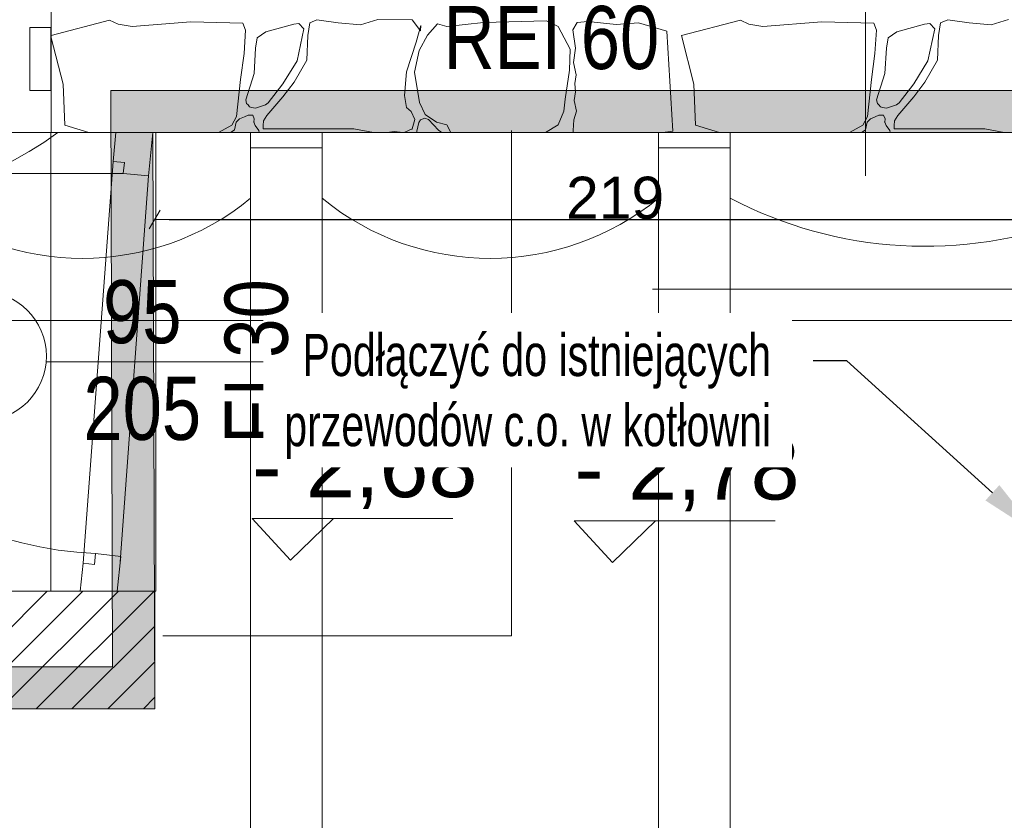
# Model space of a CAD drawing. Header units: millimetres. Extents: x -573548 to 674770, y -210017 to -47794.
# Tile 126 of 234: x 98356 to 100697, y -101443 to -99540. Entities that reach past the tile are written whole.
import ezdxf
from ezdxf import colors
from ezdxf.entities.mleader import LeaderData, LeaderLine
from ezdxf.enums import TextEntityAlignment as Align
from ezdxf.math import Vec2, Vec3

# ---------------------------------------------------------------- set-up
doc = ezdxf.new("R2010")
doc.units = ezdxf.units.MM
doc.layers.add('__S_WM_OPIS', color=151, linetype='Continuous')
for name, color, linetype, lineweight in [('A.02 RZUT PIWNICY_is$0$00 ZMIANY_Nr_pióra__2', 8, 'Continuous', 9), ('A.02 RZUT PIWNICY_is$0$00 ZMIANY_Nr_pióra__20', 8, 'Continuous', 9), ('A.02 RZUT PIWNICY_is$0$0_Nr_pióra__12', 8, 'Continuous', 9), ('A.02 RZUT PIWNICY_is$0$_HATCH_Nr_pióra__18', 8, 'Continuous', 9), ('A.02 RZUT PIWNICY_is$0$A-DRZWI_Nr_pióra__9', 8, 'Continuous', 9), ('A.02 RZUT PIWNICY_is$0$A-OKNA-OPIS_Nr_pióra__8', 8, 'Continuous', 9), ('A.02 RZUT PIWNICY_is$0$A_okno_Nr_pióra__20', 8, 'Continuous', 9), ('A.02 RZUT PIWNICY_is$0$Annotation - Text_Nr_pióra__2', 8, 'Continuous', 9), ('A.02 RZUT PIWNICY_is$0$Annotation - Text_Nr_pióra__20', 8, 'Continuous', 9), ('A.02 RZUT PIWNICY_is$0$DIM MALY_Nr_pióra__8', 8, 'Continuous', 9), ('A.02 RZUT PIWNICY_is$0$DRZWI_Nr_pióra__41', 8, 'Continuous', 9), ('A.02 RZUT PIWNICY_is$0$HATCH_Nr_pióra__18', 8, 'Continuous', 9), ('A.02 RZUT PIWNICY_is$0$Koty_Nr_pióra__1', 8, 'Continuous', 9), ('A.02 RZUT PIWNICY_is$0$Koty_Nr_pióra__61', 8, 'Continuous', 9), ('A.02 RZUT PIWNICY_is$0$Nowe_00 ZMIANY_Nr_pióra__59', 8, 'Continuous', 9), ('A.02 RZUT PIWNICY_is$0$OKNO_DETAL', 8, 'Continuous', 9), ('A.02 RZUT PIWNICY_is$0$opisy inne_Nr_pióra__1', 8, 'Continuous', 9), ('A.02 RZUT PIWNICY_is$0$podciagi_Nr_pióra__1', 8, 'Continuous', 9), ('A.02 RZUT PIWNICY_is$0$SCHODY_Nr_pióra__1', 8, 'Continuous', 9), ('A.02 RZUT PIWNICY_is$0$strop_cieniej_Nr_pióra__1', 8, 'Continuous', 9), ('A.02 RZUT PIWNICY_is$0$strop_Nr_pióra__1', 8, 'Continuous', 9), ('A.02 RZUT PIWNICY_is$0$Structural - Bearing_Nr_pióra__21', 8, 'Continuous', 9), ('A.02 RZUT PIWNICY_is$0$Structural - Grid', 8, 'Continuous', 9), ('A.02 RZUT PIWNICY_is$0$Structural - Grid_Nr_pióra__17', 8, 'Continuous', 9)]:
    doc.layers.add(name, color=color, linetype=linetype, lineweight=lineweight)
doc.styles.add('A.02 RZUT PIWNICY_is$0$STYL_AUTOMATYCZNY_1', font='arial.ttf')
doc.styles.add('A.02 RZUT PIWNICY_is$0$STYL_AUTOMATYCZNY_2', font='arial.ttf')
doc.styles.add('A.02 RZUT PIWNICY_is$0$STYL_AUTOMATYCZNY_4', font='arial.ttf', dxfattribs={"width": 0.8})
doc.styles.add('A.02 RZUT PIWNICY_is$0$STYL_AUTOMATYCZNY_7', font='arial.ttf', dxfattribs={"width": 0.8})
doc.styles.add('WĄSKI 2', font='arial.ttf', dxfattribs={"width": 0.7})
doc.dimstyles.new('A.02 RZUT PIWNICY_is$0$STYL_AUTOMATYCZNY__1', dxfattribs={"dimtxt": 100, "dimasz": 34.231941, "dimexe": 0.18, "dimexo": 0.0625, "dimgap": 0, "dimtad": 1, "dimtih": 1, "dimtoh": 1, "dimdec": 0, "dimlfac": 0.1, "dimzin": 0, "dimdsep": 46, "dimtxsty": 'A.02 RZUT PIWNICY_is$0$STYL_AUTOMATYCZNY_2', "dimblk": 'A.02 RZUT PIWNICY_is$0$ARROWHEAD_2', "dimblk1": 'A.02 RZUT PIWNICY_is$0$ARROWHEAD_2', "dimblk2": 'A.02 RZUT PIWNICY_is$0$ARROWHEAD_2', "dimcen": 0.09, "dimse1": 1, "dimse2": 1, "dimclrd": 5, "dimclre": 5, "dimclrt": 5, "dimadec": 0, "dimazin": 0, "dimtfac": 1, "dimtdec": 4, "dimtmove": 0, "dimatfit": 3, "dimfxl": 1, "dimtolj": 1, "dimtzin": 0, "dimarcsym": 0})

# ---------------------------------------------------------------- blocks, each defined once
blk = doc.blocks.new('*X48622')
at = {"layer": 'A.02 RZUT PIWNICY_is$0$_HATCH_Nr_pióra__18'}
for p, q in [((99633.2, -99540.5), (99615.8, -99547.1)), ((99683.5, -99547.1), (99633.2, -99540.5)), ((99777.6, -99539.2), (99736.4, -99552)), ((99859.4, -99540.5), (99777.6, -99539.2)), ((99879.6, -99566.5), (99859.4, -99540.5)), ((101133.2, -99540.5), (101115.8, -99547.1)), ((101183.5, -99547.1), (101133.2, -99540.5)), ((101277.6, -99539.2), (101236.4, -99552)), ((99001.3, -99577.4), (99139.9, -99541.3)), ((99139.9, -99541.3), (99160.1, -99550.8)), ((99160.1, -99550.8), (99193.4, -99555.8)), ((99193.4, -99555.8), (99333.4, -99544.6)), ((99333.4, -99544.6), (99456.8, -99548.3)), ((99456.8, -99548.3), (99463.4, -99564.8)), ((99577.8, -99550.8), (99511.7, -99568.7)), ((99590.2, -99549.2), (99577.8, -99550.8)), ((99585.7, -99637.5), (99601.9, -99561.5)), ((99601.9, -99561.5), (99590.2, -99549.2)), ((99615.8, -99547.1), (99611.3, -99577.2)), ((99736.4, -99552), (99683.5, -99547.1)), ((99868.9, -99593.3), (99880, -99553.3)), ((99880, -99553.3), (99879.6, -99566.5)), ((99920, -99549.6), (99896.1, -99576.8)), ((99942.3, -99555.8), (99920, -99549.6)), ((100029.4, -99546.3), (99942.3, -99555.8)), ((100178.9, -99542.5), (100029.4, -99546.3)), ((100206.5, -99555.8), (100178.9, -99542.5)), ((100235, -99610.2), (100206.5, -99555.8)), ((100251.5, -99546.7), (100241.5, -99564.2)), ((100241.5, -99564.2), (100248.2, -99607.5)), ((100277.5, -99544.1), (100251.5, -99546.7)), ((100344.8, -99551.2), (100277.5, -99544.1)), ((100397.7, -99547.1), (100344.8, -99551.2)), ((100465.2, -99567.3), (100397.7, -99547.1)), ((100500, -99577.8), (100639.9, -99541.3)), ((100639.9, -99541.3), (100660.1, -99550.8)), ((100660.1, -99550.8), (100693.4, -99555.8)), ((100693.4, -99555.8), (100833.4, -99544.6)), ((100833.4, -99544.6), (100956.8, -99548.3)), ((100956.8, -99548.3), (100963.4, -99564.8)), ((101077.8, -99550.8), (101011.7, -99568.7)), ((101090.2, -99549.2), (101077.8, -99550.8)), ((101085.7, -99637.5), (101101.9, -99561.5)), ((101101.9, -99561.5), (101090.2, -99549.2)), ((101115.8, -99547.1), (101111.3, -99577.2)), ((101236.4, -99552), (101183.5, -99547.1)), ((99029.5, -99693.5), (99001.3, -99582.8)), ((99463.4, -99564.8), (99459.7, -99620.6)), ((99491.1, -99582.6), (99487, -99607.8)), ((99511.7, -99568.7), (99491.1, -99582.6)), ((99611.3, -99577.2), (99608.8, -99635.8)), ((99896.1, -99576.8), (99876.3, -99612.7)), ((100479.6, -99805.1), (100465.2, -99567.3)), ((100529.5, -99693.5), (100500, -99577.8)), ((100963.4, -99564.8), (100959.7, -99620.6)), ((100991.1, -99582.6), (100987, -99607.8)), ((101011.7, -99568.7), (100991.1, -99582.6)), ((101111.3, -99577.2), (101108.8, -99635.8)), ((99487, -99607.8), (99483.7, -99667.6)), ((99846.2, -99663.5), (99868.9, -99593.3)), ((100233.8, -99659.8), (100235, -99610.2)), ((100248.2, -99607.5), (100242.7, -99641.8)), ((100987, -99607.8), (100983.7, -99667.6)), ((99459.7, -99620.6), (99451.4, -99681.7)), ((99876.3, -99612.7), (99865.1, -99664.3)), ((100959.7, -99620.6), (100951.4, -99681.7)), ((99552.2, -99692.4), (99585.7, -99637.5)), ((99608.8, -99635.8), (99578.7, -99688.7)), ((100242.7, -99641.8), (100249.4, -99671)), ((101052.2, -99692.4), (101085.7, -99637.5)), ((101108.8, -99635.8), (101078.7, -99688.7)), ((99483.7, -99667.6), (99463.7, -99730)), ((99841.2, -99720.1), (99846.2, -99663.5)), ((99865.1, -99664.3), (99876.7, -99736.6)), ((100223, -99728.7), (100233.8, -99659.8)), ((100249.4, -99671), (100246.1, -99691.2)), ((100983.7, -99667.6), (100963.7, -99730)), ((99033.3, -99790.2), (99029.5, -99693.5)), ((99451.4, -99681.7), (99442, -99770)), ((99517.2, -99737.4), (99552.2, -99692.4)), ((99578.7, -99688.7), (99552.2, -99723.4)), ((100246.1, -99691.2), (100248, -99711)), ((100533.3, -99790.2), (100529.5, -99693.5)), ((100951.4, -99681.7), (100942, -99770)), ((101017.2, -99737.4), (101052.2, -99692.4)), ((101078.7, -99688.7), (101052.2, -99723.4)), ((99552.2, -99723.4), (99513.9, -99767.9)), ((99845.7, -99748.9), (99841.2, -99720.1)), ((100248, -99711), (100244.4, -99731.7)), ((101052.2, -99723.4), (101013.9, -99767.9)), ((99463.7, -99730), (99465.9, -99738.8)), ((99465.9, -99738.8), (99469.3, -99742.3)), ((99469.3, -99742.3), (99473, -99747.3)), ((99473, -99747.3), (99477.7, -99748.2)), ((99477.7, -99748.2), (99486.9, -99750)), ((99486.9, -99750), (99494.5, -99747.7)), ((99494.5, -99747.7), (99510.7, -99742.1)), ((99510.7, -99742.1), (99517.2, -99737.4)), ((99857.3, -99758), (99845.7, -99748.9)), ((99876.7, -99736.6), (99890.7, -99765.5)), ((100219.7, -99757.6), (100223, -99728.7)), ((100244.4, -99731.7), (100250, -99757.1)), ((100963.7, -99730), (100965.9, -99738.8)), ((100965.9, -99738.8), (100969.3, -99742.3)), ((100969.3, -99742.3), (100973, -99747.3)), ((100973, -99747.3), (100977.7, -99748.2)), ((100977.7, -99748.2), (100986.9, -99750)), ((100986.9, -99750), (100994.5, -99747.7)), ((100994.5, -99747.7), (101010.7, -99742.1)), ((101010.7, -99742.1), (101017.2, -99737.4)), ((99442, -99770), (99430.8, -99790.6)), ((99460.7, -99770.6), (99448.9, -99775.9)), ((99469.4, -99766.9), (99460.7, -99770.6)), ((99480.4, -99767.1), (99469.4, -99766.9)), ((99483.9, -99775.3), (99480.4, -99767.1)), ((99483.3, -99783.2), (99483.9, -99775.3)), ((99513.9, -99767.9), (99506.4, -99780.5)), ((99866, -99777), (99857.3, -99758)), ((99889.4, -99774.3), (99879.3, -99777.9)), ((99898.1, -99777), (99889.4, -99774.3)), ((99890.7, -99765.5), (99917.6, -99783.2)), ((100206.5, -99789.8), (100219.7, -99757.6)), ((100250, -99757.1), (100244.2, -99777.7)), ((100942, -99770), (100930.8, -99790.6)), ((100960.7, -99770.6), (100948.9, -99775.9)), ((100969.4, -99766.9), (100960.7, -99770.6)), ((100980.4, -99767.1), (100969.4, -99766.9)), ((100983.9, -99775.3), (100980.4, -99767.1)), ((100983.3, -99783.2), (100983.9, -99775.3)), ((101013.9, -99767.9), (101006.4, -99780.5)), ((99090.6, -99808.2), (99033.3, -99790.2)), ((99430.8, -99790.6), (99399, -99808.2)), ((99441.1, -99783.2), (99437, -99801.3)), ((99448.9, -99775.9), (99441.1, -99783.2)), ((99486.2, -99791.4), (99483.3, -99783.2)), ((99494.9, -99803), (99486.2, -99791.4)), ((99505.5, -99791), (99505.4, -99799.1)), ((99506.4, -99780.5), (99505.5, -99791)), ((99859.4, -99799.7), (99866, -99777)), ((99875.6, -99784.1), (99870.4, -99804.6)), ((99879.3, -99777.9), (99875.6, -99784.1)), ((99922.4, -99802.5), (99898.1, -99777)), ((99917.6, -99783.2), (99942.3, -99789.8)), ((99942.3, -99789.8), (99951.3, -99808.2)), ((100176.7, -99808.2), (100206.5, -99789.8)), ((100244.2, -99777.7), (100242.4, -99802.9)), ((100590.6, -99808.2), (100533.3, -99790.2)), ((100930.8, -99790.6), (100899, -99808.2)), ((100941.1, -99783.2), (100937, -99801.3)), ((100948.9, -99775.9), (100941.1, -99783.2)), ((100986.2, -99791.4), (100983.3, -99783.2)), ((100994.9, -99803), (100986.2, -99791.4)), ((101005.5, -99791), (101005.4, -99799.1)), ((101006.4, -99780.5), (101005.5, -99791)), ((99429.1, -99807.6), (99429, -99808.2)), ((99437, -99801.3), (99429.1, -99807.6)), ((99496.1, -99808.2), (99494.9, -99803)), ((99505.4, -99799.1), (99509.7, -99799.7)), ((99509.7, -99799.7), (99721.1, -99799.3)), ((99721.1, -99799.3), (99767.2, -99808.2)), ((99799.9, -99808.2), (99816.4, -99805.9)), ((99816.4, -99805.9), (99838.3, -99808.2)), ((99840.4, -99808.2), (99859.4, -99799.7)), ((99870.4, -99804.6), (99870.6, -99808.2)), ((99927.5, -99806.3), (99922.4, -99802.5)), ((99930.5, -99808.2), (99927.5, -99806.3)), ((100242.4, -99802.9), (100242.2, -99808.2)), ((100454.6, -99808.2), (100479.6, -99805.1)), ((100929.1, -99807.6), (100929, -99808.2)), ((100937, -99801.3), (100929.1, -99807.6)), ((100996.1, -99808.2), (100994.9, -99803)), ((101005.4, -99799.1), (101009.7, -99799.7)), ((101009.7, -99799.7), (101221.1, -99799.3)), ((101221.1, -99799.3), (101267.2, -99808.2))]:
    blk.add_line(p, q, dxfattribs=at)
for p in [(99483.3, -99783.2), (100983.3, -99783.2), (99859.4, -99799.7)]:
    blk.add_point(p, dxfattribs=at)
blk = doc.blocks.new('A.02 RZUT PIWNICY_is$0$Wypełnienie_14_1')
at = {"layer": 'A.02 RZUT PIWNICY_is$0$_HATCH_Nr_pióra__18'}
blk.add_blockref('*X48622', (0, 0), dxfattribs=at)
blk = doc.blocks.new('A.02 RZUT PIWNICY_is$0$Standardowy znacznik osi_3')
at = {"layer": 'A.02 RZUT PIWNICY_is$0$Structural - Grid_Nr_pióra__17'}
blk.add_line((2962.2, 0), (40906.6, 0), dxfattribs=at)
at = {"layer": 'A.02 RZUT PIWNICY_is$0$Structural - Grid_Nr_pióra__17', "style": 'A.02 RZUT PIWNICY_is$0$STYL_AUTOMATYCZNY_1'}
for tag, p in [('AC_MarkerText_1_0', (-250, -335)), ('AC_MarkerText_1_1', (44118.7, -335))]:
    blk.add_attdef(tag, text='', height=350, rotation=180, dxfattribs=at).set_placement(p, align=Align.TOP_CENTER)
blk = doc.blocks.new('A.02 RZUT PIWNICY_is$0$ARROWHEAD_2')
at = {"color": 0, "linetype": 'Continuous', "lineweight": 0}
for p, q in [((0, 0), (-1, 0)), ((-0.378, -0.655), (0.378, 0.655))]:
    blk.add_line(p, q, dxfattribs=at)
blk = doc.blocks.new('*D48655')
at = {"layer": 'A.02 RZUT PIWNICY_is$0$OKNO_DETAL', "color": 5, "lineweight": -2}
blk.add_line((99281.5, -100014.9), (101403, -100014.9), dxfattribs=at)
at = {"layer": 'Defpoints', "color": 0}
for p in [(99247.3, -99807.5), (101437.3, -99808.2), (101437.3, -100084.9)]:
    blk.add_point(p, dxfattribs=at)
at = {"layer": 'A.02 RZUT PIWNICY_is$0$OKNO_DETAL', "color": 5, "lineweight": -2, "xscale": 34.23194115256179, "yscale": 34.23194115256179, "zscale": 34.23194115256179, "rotation": 180}
blk.add_blockref('A.02 RZUT PIWNICY_is$0$ARROWHEAD_2', (99247.3, -100014.9), dxfattribs=at)
at = {"layer": 'A.02 RZUT PIWNICY_is$0$OKNO_DETAL', "color": 5, "lineweight": -2, "xscale": 34.23194115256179, "yscale": 34.23194115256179, "zscale": 34.23194115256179}
blk.add_blockref('A.02 RZUT PIWNICY_is$0$ARROWHEAD_2', (101437.3, -100014.9), dxfattribs=at)
at = {"layer": 'A.02 RZUT PIWNICY_is$0$OKNO_DETAL', "color": 5, "insert": (100342, -99963.8), "char_height": 100, "attachment_point": 5, "style": 'A.02 RZUT PIWNICY_is$0$STYL_AUTOMATYCZNY_2'}
blk.add_mtext('\\A1;219', dxfattribs=at)
blk = doc.blocks.new('A.02 RZUT PIWNICY_is')
at = {"layer": 'A.02 RZUT PIWNICY_is$0$00 ZMIANY_Nr_pióra__20'}
h = blk.add_hatch(color=256, dxfattribs=at)
h.paths.add_polyline_path([(99147, -101078.2), (99142.8, -99708.2), (101537.3, -99708.2), (101537.3, -102916.3), (99419.3, -103098.8), (99427.2, -104725.1), (96537.7, -104725.5), (96536.9, -104548.2), (95637.3, -104548.2), (95637.3, -101078.2)])
h.paths.add_polyline_path([(95737.3, -101178.2), (99247.3, -101178.2), (99243.1, -99808.2), (101437.3, -99808.2), (101437.3, -102824.5), (99318.8, -103007.1), (99326.8, -104625.1), (96637.3, -104625.5), (96636.5, -104448.2), (95737.3, -104448.2)], flags=0)
at = {"layer": 'A.02 RZUT PIWNICY_is$0$HATCH_Nr_pióra__18'}
h = blk.add_hatch(dxfattribs=at)
h.set_pattern_fill('Common_Brick_0001', color=256, style=0, pattern_type=2)
h.set_pattern_definition([(45, (0, 0), (-42.426407, 42.426407), [])])
h.paths.add_polyline_path([(95737.3, -100898.2), (95737.3, -101178.2), (99247.3, -101178.2), (99246.4, -100898.2)])
at = {"layer": 'A.02 RZUT PIWNICY_is$0$00 ZMIANY_Nr_pióra__2', "flags": 128}
for points in [[(99147, -101078.2), (99142.8, -99708.2), (101537.3, -99708.2), (101537.3, -102916.3), (99419.3, -103098.8), (99427.2, -104725.1), (96537.7, -104725.5), (96536.9, -104548.2), (95637.3, -104548.2), (95637.3, -101078.2)], [(95737.3, -101178.2), (99247.3, -101178.2), (99243.1, -99808.2), (101437.3, -99808.2), (101437.3, -102824.5), (99318.8, -103007.1), (99326.8, -104625.1), (96637.3, -104625.5), (96636.5, -104448.2), (95737.3, -104448.2)]]:
    blk.add_lwpolyline(points, close=True, dxfattribs=at)
at = {"layer": 'A.02 RZUT PIWNICY_is$0$0_Nr_pióra__12'}
blk.add_line((100430.7, -100180.7), (101437, -100180.7), dxfattribs=at)
at = {"layer": 'A.02 RZUT PIWNICY_is$0$A-DRZWI_Nr_pióra__9'}
blk.add_line((98989.5, -100352.8), (99537.9, -100352.8), dxfattribs=at)
blk.add_lwpolyline([(99172.5, -99905.2), (98252.7, -99905.2, 0.403932), (99106.7, -100809.2)], format="xyb", dxfattribs=at)
at = {"layer": 'A.02 RZUT PIWNICY_is$0$A-OKNA-OPIS_Nr_pióra__8'}
blk.add_circle((98835.6, -100339.8), 154.1, dxfattribs=at)
at = {"layer": 'A.02 RZUT PIWNICY_is$0$A_okno_Nr_pióra__20'}
blk.add_lwpolyline([(99000.4, -99708.2), (99000.4, -99558.2), (98950.4, -99558.2), (98950.4, -99708.2)], close=True, dxfattribs=at)
at = {"layer": 'A.02 RZUT PIWNICY_is$0$DIM MALY_Nr_pióra__8'}
blk.add_line((100937.2, -98644.5), (100937.3, -99910.8), dxfattribs=at)
at = {"layer": 'A.02 RZUT PIWNICY_is$0$DRZWI_Nr_pióra__41'}
for points in [[(99155.3, -99808.2), (99148.2, -99876.8), (99175.2, -99879.6), (99172.5, -99905.2), (99232.4, -99911.1), (99243.1, -99808.2)], [(99070.3, -100898.2), (99077.1, -100832.1), (99104, -100834.8), (99106.7, -100809.2), (99166.5, -100815.8), (99158, -100898.2)]]:
    blk.add_lwpolyline(points, dxfattribs=at)
at = {"layer": 'A.02 RZUT PIWNICY_is$0$Koty_Nr_pióra__1'}
for points in [[(99956.2, -100725.4), (99478.9, -100725.4), (99570.1, -100824.9), (99672.2, -100725.4)], [(100722.2, -100730.9), (100244.9, -100730.9), (100336.1, -100830.5), (100438.2, -100730.9)]]:
    blk.add_lwpolyline(points, dxfattribs=at)
at = {"layer": 'A.02 RZUT PIWNICY_is$0$Nowe_00 ZMIANY_Nr_pióra__59', "flags": 128}
blk.add_lwpolyline([(95737.3, -101178.2), (99247.3, -101178.2), (99243.1, -99808.2), (101437.3, -99808.2), (101437.3, -102824.5), (100937.3, -102867.6), (100615.5, -102895.4), (100445.5, -102910), (100040.7, -102944.9), (99645.5, -102979), (99318.8, -103007.1), (99321.8, -103605.1), (99581.8, -103605.5), (99581.8, -104625.1), (99581.6, -104625.5), (96637.3, -104625.5), (96636.5, -104448.2), (95737.3, -104448.2)], close=True, dxfattribs=at)
at = {"layer": 'A.02 RZUT PIWNICY_is$0$podciagi_Nr_pióra__1'}
blk.add_line((97841.5, -99808.2), (99001.5, -99808.2), dxfattribs=at)
at = {"layer": 'A.02 RZUT PIWNICY_is$0$SCHODY_Nr_pióra__1'}
for p, q in [((100095.5, -99803.5), (100095.5, -101004.9)), ((100095.5, -101004.9), (99266.8, -101004.9))]:
    blk.add_line(p, q, dxfattribs=at)
at = {"layer": 'A.02 RZUT PIWNICY_is$0$strop_cieniej_Nr_pióra__1'}
for p, q in [((99000.4, -100898.2), (99000.4, -99808.2)), ((99250.4, -100898.2), (99250.4, -99808.2)), ((99475.5, -102985), (99475.5, -99808.2)), ((99645.5, -104625.5), (99645.5, -99808.2)), ((100445.5, -104625.5), (100445.5, -99808.2)), ((100615.5, -104625.5), (100615.5, -99808.2)), ((99148.2, -99876.8), (99077.1, -100832.1)), ((99232.4, -99911.1), (99165.1, -100829))]:
    blk.add_line(p, q, dxfattribs=at)
at = {"layer": 'A.02 RZUT PIWNICY_is$0$strop_Nr_pióra__1'}
blk.add_lwpolyline([(101437.3, -100012, -0.216228), (100615.5, -99964.1), (100615.5, -99844.2), (100445.5, -99844.2), (100445.5, -99964.1, -0.357311), (99645.5, -99964.5), (99645.5, -99844.6), (99475.5, -99844.6), (99475.5, -99964.5, -0.357311), (98675.5, -99964.1), (98675.5, -99844.2), (98505.5, -99844.2), (98505.5, -99964.1, -0.269677), (97687.3, -99964.1), (97687.3, -99844.2), (97517.3, -99844.2), (97517.3, -99964.1, -0.261353), (96687.3, -99964.1), (96687.3, -99844.2), (96517.3, -99844.2), (96517.3, -99964.1, -0.349966), (95737.3, -99964.1)], format="xyb", dxfattribs=at)
blk.add_arc((98421.4, -98976.4), 1023.3, 234.3841, 305.6159, dxfattribs=at)
at = {"layer": 'A.02 RZUT PIWNICY_is$0$Structural - Bearing_Nr_pióra__21'}
for p, q in [((99001.5, -99808.2), (99000.8, -98893)), ((101437.3, -99808.2), (99001.5, -99808.2)), ((99250.4, -100898.2), (95737.3, -100898.2)), ((99247.3, -101178.2), (99247.3, -100898.2)), ((99247.3, -101178.2), (95737.3, -101178.2))]:
    blk.add_line(p, q, dxfattribs=at)
at = {"layer": 'A.02 RZUT PIWNICY_is$0$_HATCH_Nr_pióra__18'}
blk.add_blockref('A.02 RZUT PIWNICY_is$0$Wypełnienie_14_1', (0, 0), dxfattribs=at)
at = {"layer": 'A.02 RZUT PIWNICY_is$0$Structural - Grid', "zscale": 1000, "rotation": 180}
blk.add_blockref('A.02 RZUT PIWNICY_is$0$Standardowy znacznik osi_3', (121683.4, -100254.9), dxfattribs=at)
at = {"layer": 'A.02 RZUT PIWNICY_is$0$Annotation - Text_Nr_pióra__2', "insert": (99565.8, -100548.4), "char_height": 150, "attachment_point": 7, "rotation": 90, "style": 'A.02 RZUT PIWNICY_is$0$STYL_AUTOMATYCZNY_7'}
blk.add_mtext('\\A1;{\\pql;\\fArial|b0|i0|c238|p0;\\W0.800000;EI 30}', dxfattribs=at)
at = {"layer": 'A.02 RZUT PIWNICY_is$0$Annotation - Text_Nr_pióra__20', "insert": (99934.4, -99659.3), "char_height": 150, "attachment_point": 7, "style": 'A.02 RZUT PIWNICY_is$0$STYL_AUTOMATYCZNY_7'}
blk.add_mtext('\\A1;{\\pql;\\fArial|b0|i0|c238|p0;\\W0.800000;REI 60}', dxfattribs=at)
at = {"layer": 'A.02 RZUT PIWNICY_is$0$Koty_Nr_pióra__61', "char_height": 150, "attachment_point": 7, "style": 'A.02 RZUT PIWNICY_is$0$STYL_AUTOMATYCZNY_1'}
for s, insert in [('\\A1;{\\pql;\\fArial|b0|i0|c238|p0;\\W1.000000;- 2,68}', (99478.9, -100702.9)), ('\\A1;{\\pql;\\fArial|b0|i0|c238|p0;\\W1.000000;- 2,78}', (100244.9, -100708.4))]:
    blk.add_mtext(s, dxfattribs=dict(at, insert=insert))
at = {"layer": 'A.02 RZUT PIWNICY_is$0$opisy inne_Nr_pióra__1', "char_height": 150, "attachment_point": 5, "style": 'A.02 RZUT PIWNICY_is$0$STYL_AUTOMATYCZNY_4'}
for s, insert in [('\\A1;{\\pqc;\\fArial|b0|i0|c238|p0;\\W0.800000;95}', (99217.8, -100235.1)), ('\\A1;{\\pqc;\\fArial|b0|i0|c238|p0;\\W0.800000;205}', (99217.8, -100464.9))]:
    blk.add_mtext(s, dxfattribs=dict(at, insert=insert))
at = {"layer": 'A.02 RZUT PIWNICY_is$0$OKNO_DETAL'}
dim = blk.add_linear_dim(base=(101437.3, -100014.9), p1=(99247.3, -99807.5), p2=(101437.3, -99808.2), dimstyle='A.02 RZUT PIWNICY_is$0$STYL_AUTOMATYCZNY__1', dxfattribs=at)
dim.commit()
dim.dimension.update_dxf_attribs({"geometry": '*D48655', "text_midpoint": (100342, -100014.9), "dimtype": 160})

msp = doc.modelspace()

# ---------------------------------------------------------------- block references
at = {"ltscale": 10}
msp.add_blockref('A.02 RZUT PIWNICY_is', (-570.2, 0), dxfattribs=at)

# ---------------------------------------------------------------- next in the draw order: leaders
at = {"layer": '__S_WM_OPIS'}
ml = msp.add_multileader_mtext('Standard', dxfattribs=at)
ml.set_content('Podłączyć do istniejących\\Pprzewodów c.o. w kotłowni', color=256, style='WĄSKI 2')
ml.set_leader_properties()
ml.build(insert=Vec2(0, 0))
ml.multileader.update_dxf_attribs({"has_text_frame": 1, "dogleg_length": 100, "arrow_head_size": 150})
ctx = ml.context
ctx.base_point, ctx.char_height, ctx.arrow_head_size, ctx.landing_gap_size, ctx.plane_origin = Vec3(98899, -100350.8), 100, 150, 100, Vec3(94778.6, -101908.3)
ctx.text_align_type = 2
notes = []
notes.append((ctx, [(0, (1, 1, 0), (100322.6, -100350.8), (-1, 0), 80, [(0, [(100780, -100765.2)], 0, [])])]))
ctx.mtext.insert, ctx.mtext.alignment, ctx.mtext.flow_direction = Vec3(100142.6, -100287), 3, 5
ctx.mtext.has_bg_fill, ctx.mtext.bg_color, ctx.mtext.bg_scale_factor, ctx.mtext.bg_transparency, ctx.mtext.use_window_bg_color = 1, -1027028792, 1.5, 0, 1
for ctx, leaders in notes:
    for number, flags, end, landing, length, lines in leaders:
        leader = LeaderData()
        leader.index, (leader.has_last_leader_line, leader.has_dogleg_vector, leader.attachment_direction) = number, flags
        leader.last_leader_point, leader.dogleg_vector, leader.dogleg_length = Vec3(end), Vec3(landing), length
        for number, points, colour, breaks in lines:
            line = LeaderLine()
            line.index, line.vertices, line.color, line.breaks = number, Vec3.list(points), colors.encode_raw_color(colour), breaks
            leader.lines.append(line)
        ctx.leaders.append(leader)

doc.saveas('drawing.dxf')
